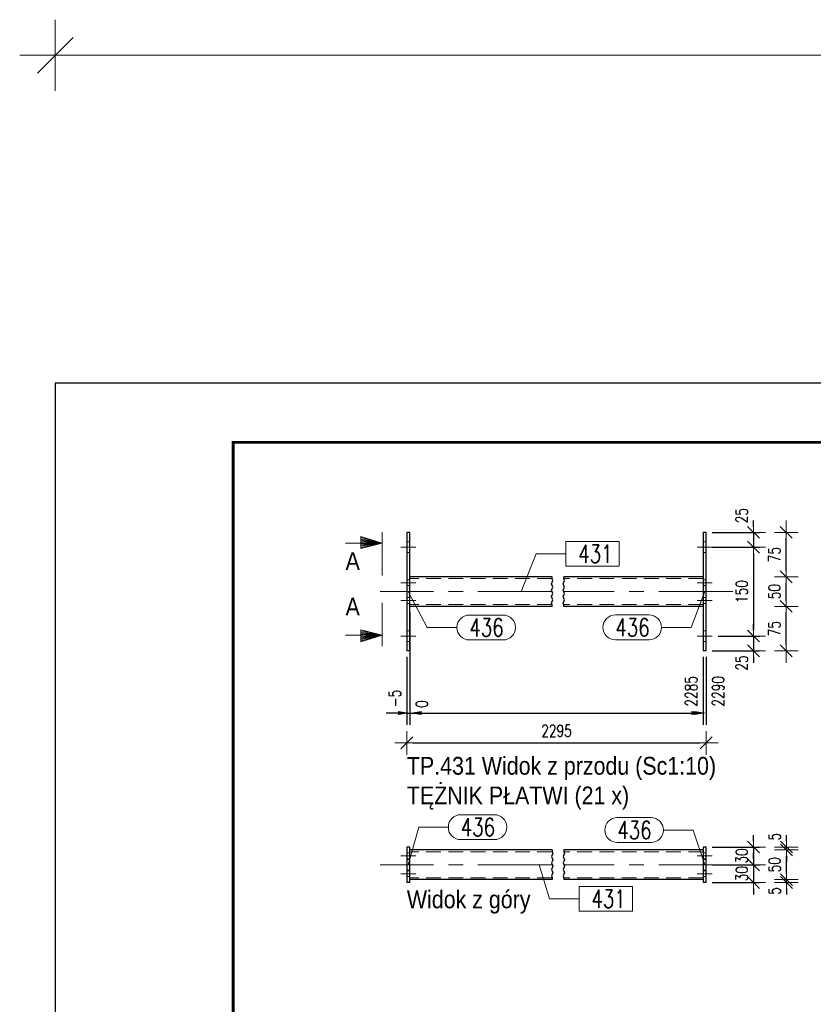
# Model space of a CAD drawing. Header units: millimetres. Extents: x -875 to -363, y 16471 to 16844.
# Tile 9 of 15: x -875 to -741, y 16663 to 16830. Entities that reach past the tile are written whole.
import ezdxf
from ezdxf.enums import TextEntityAlignment as Align

# ---------------------------------------------------------------- set-up
doc = ezdxf.new("R2010")
doc.units = ezdxf.units.MM
doc.header["$LTSCALE"] = 10
doc.linetypes.add('HIDDEN', pattern=[0.375, 0.25, -0.125])
doc.linetypes.add('MITTE', pattern=[2, 1.25, -0.25, 0.25, -0.25])
doc.layers.get('Defpoints').update_dxf_attribs({"color": 1})
doc.layers.add('_FORMATKA', color=8, linetype='Continuous', plot=False)
for name, color, linetype, lineweight in [('_RAMKA', 7, 'Continuous', 35), ('PS_DIM', 4, 'Continuous', 13), ('PS_Hidden', 2, 'HIDDEN', 9), ('PS_Mid', 5, 'MITTE', 15), ('PS_Pos', 1, 'Continuous', 15), ('PS_Shape', 161, 'Continuous', 30), ('PS_SOLID', 7, 'Continuous', 30), ('PS_TEXT', 3, 'Continuous', 18)]:
    doc.layers.add(name, color=color, linetype=linetype, lineweight=lineweight)
doc.styles.add('gil', font='txt', dxfattribs={"width": 0.9})
doc.styles.add('ROMANS', font='romans.shx', dxfattribs={"width": 0.8})
doc.styles.add('simplex', font='simplex.shx', dxfattribs={"width": 0.75})
doc.dimstyles.new('1_10_GŁ_DS1-LS10', dxfattribs={"dimtxt": 2, "dimasz": 2, "dimexe": 2, "dimexo": 1, "dimgap": 1, "dimtad": 1, "dimjust": 4, "dimdec": 0, "dimlfac": 10, "dimtxsty": 'simplex', "dimblk1": 'NONE', "dimsah": 1, "dimcen": 2, "dimclrd": 256, "dimclre": 256, "dimclrt": 3, "dimadec": 1, "dimazin": 0, "dimtfac": 1, "dimtdec": 0, "dimtmove": 2, "dimatfit": 3, "dimfxl": 1, "dimarcsym": 0})
doc.dimstyles.new('1_10_PRZ', dxfattribs={"dimtxt": 2, "dimasz": 1, "dimexe": 2, "dimexo": 5, "dimgap": 1, "dimtad": 1, "dimdec": 0, "dimlfac": 10, "dimtxsty": 'simplex', "dimblk": 'dimznak', "dimcen": 2, "dimse1": 1, "dimse2": 1, "dimclrt": 3, "dimadec": 1, "dimazin": 0, "dimtfac": 1, "dimtdec": 0, "dimtix": 1, "dimtmove": 2, "dimatfit": 3, "dimldrblk": 'dim-grot', "dimfxl": 1, "dimarcsym": 0})
doc.dimstyles.new('1_10_PRZ_DS1-LS10', dxfattribs={"dimtxt": 2, "dimasz": 1, "dimexe": 2, "dimexo": 5, "dimgap": 1, "dimtad": 1, "dimdec": 0, "dimlfac": 10, "dimtxsty": 'simplex', "dimblk": 'dimznak', "dimcen": 2, "dimse1": 1, "dimse2": 1, "dimclrt": 3, "dimadec": 1, "dimazin": 0, "dimtfac": 1, "dimtdec": 0, "dimtix": 1, "dimtmove": 2, "dimatfit": 3, "dimldrblk": 'dim-grot', "dimfxl": 1, "dimarcsym": 0})
doc.dimstyles.new('1_10_SC', dxfattribs={"dimtxt": 2, "dimasz": 1, "dimexe": 1, "dimexo": 1, "dimgap": 1, "dimtad": 1, "dimdec": 0, "dimlfac": 10, "dimtxsty": 'simplex', "dimblk": 'dimznak', "dimcen": 2, "dimclrd": 256, "dimclre": 256, "dimclrt": 3, "dimadec": 1, "dimazin": 0, "dimtfac": 1, "dimtdec": 0, "dimtix": 1, "dimtmove": 2, "dimatfit": 3, "dimldrblk": 'dim-grot', "dimfxl": 1, "dimarcsym": 0})

# ---------------------------------------------------------------- blocks, each defined once
blk = doc.blocks.new('dimznak')
at = {"color": 0}
for points in [[(0, 2), (0, -2)], [(-2, 0), (2, 0)]]:
    blk.add_lwpolyline(points, dxfattribs=at)
at = {"color": 2}
blk.add_lwpolyline([(1, 1), (-1, -1)], dxfattribs=at)
blk = doc.blocks.new('*D19')
at = {"layer": 'Defpoints', "color": 0, "transparency": 16777216}
for p in [(-809.87, 16723.1), (-759.37, 16723.1), (-759.37, 16707.57)]:
    blk.add_point(p, dxfattribs=at)
at = {"layer": 'PS_DIM', "color": 0, "lineweight": -2, "transparency": 16777216}
blk.add_line((-808.87, 16707.57), (-760.37, 16707.57), dxfattribs=at)
at = {"layer": 'PS_DIM', "color": 0, "lineweight": -2, "transparency": 16777216, "rotation": 180}
blk.add_blockref('dimznak', (-809.87, 16707.57), dxfattribs=at)
at = {"layer": 'PS_DIM', "color": 0, "lineweight": -2, "transparency": 16777216}
blk.add_blockref('dimznak', (-759.37, 16707.57), dxfattribs=at)
at = {"layer": 'PS_DIM', "color": 3, "transparency": 16777216, "insert": (-784.62, 16709.61), "char_height": 2, "attachment_point": 5, "style": 'simplex'}
blk.add_mtext('2295', dxfattribs=at)
blk = doc.blocks.new('dim-grot')
blk.add_hatch(color=256).paths.add_polyline_path([(0, 0), (-2, 0.5), (-2, -0.5)])
blk.add_lwpolyline([(0, 0), (-2, 0.5), (-2, -0.5), (0, 0)])
blk = doc.blocks.new('Znacznik')
at = {"layer": 'PS_TEXT'}
for p, q in [((4454.27, 7147.33), (4450.22, 7148.54)), ((4450.22, 7148.54), (4450.22, 7146.32)), ((4454.27, 7147.33), (4450.22, 7148.34)), ((4454.27, 7147.33), (4450.22, 7148.14)), ((4454.27, 7147.33), (4450.22, 7147.94)), ((4454.27, 7141.25), (4454.27, 7149.35)), ((4454.27, 7147.33), (4447.39, 7147.33)), ((4454.27, 7147.33), (4450.22, 7147.73)), ((4454.27, 7147.33), (4450.22, 7147.53)), ((4454.27, 7147.33), (4450.22, 7146.32)), ((4454.27, 7147.33), (4450.22, 7146.52)), ((4454.27, 7147.33), (4450.22, 7146.72)), ((4454.27, 7147.33), (4450.22, 7147.13)), ((4454.27, 7147.33), (4450.22, 7146.92)), ((4454.27, 7147.33), (4450.22, 7147.33))]:
    blk.add_line(p, q, dxfattribs=at)
blk = doc.blocks.new('PRZEK3')
at = {"layer": 'PS_DIM', "color": 7, "xscale": -0.8999999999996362, "yscale": 0.8999999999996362, "zscale": 0.9, "rotation": 90}
blk.add_blockref('Znacznik', (202262.67, 15878.89), dxfattribs=at)
at = {"layer": 'PS_TEXT', "style": 'ROMANS', "width": 0.9, "flags": 4}
blk.add_attdef('PRZEKRÓJ', (195831.81, 11873.66), '', height=2.92, dxfattribs=at)
blk = doc.blocks.new('*D31')
at = {"layer": 'Defpoints', "color": 0, "transparency": 16777216}
for p in [(-759.37, 16743.1), (-759.37, 16740.6), (-751.37, 16740.6)]:
    blk.add_point(p, dxfattribs=at)
at = {"layer": 'PS_DIM', "lineweight": -2, "transparency": 16777216}
for p, q in [((-751.37, 16744.1), (-751.37, 16745.1)), ((-758.37, 16743.1), (-750.37, 16743.1)), ((-751.37, 16743.1), (-751.37, 16740.6)), ((-758.37, 16740.6), (-750.37, 16740.6)), ((-751.37, 16739.6), (-751.37, 16738.6))]:
    blk.add_line(p, q, dxfattribs=at)
for p, rotation in [((-751.37, 16743.1), 270), ((-751.37, 16740.6), 90)]:
    blk.add_blockref('dimznak', p, dxfattribs=dict(at, rotation=rotation))
at = {"layer": 'PS_DIM', "color": 3, "transparency": 16777216, "insert": (-753.37, 16745.93), "char_height": 2, "attachment_point": 5, "rotation": 90, "style": 'simplex'}
blk.add_mtext('25', dxfattribs=at)
blk = doc.blocks.new('*D32')
at = {"layer": 'Defpoints', "color": 0, "transparency": 16777216}
for p in [(-759.37, 16740.6), (-758.37, 16725.6), (-751.37, 16725.6)]:
    blk.add_point(p, dxfattribs=at)
at = {"layer": 'PS_DIM', "lineweight": -2, "transparency": 16777216}
for p, q in [((-758.37, 16740.6), (-750.37, 16740.6)), ((-751.37, 16739.6), (-751.37, 16726.6)), ((-757.37, 16725.6), (-750.37, 16725.6))]:
    blk.add_line(p, q, dxfattribs=at)
for p, rotation in [((-751.37, 16740.6), 90), ((-751.37, 16725.6), 270)]:
    blk.add_blockref('dimznak', p, dxfattribs=dict(at, rotation=rotation))
at = {"layer": 'PS_DIM', "color": 3, "transparency": 16777216, "insert": (-753.37, 16733.1), "char_height": 2, "attachment_point": 5, "rotation": 90, "style": 'simplex'}
blk.add_mtext('150', dxfattribs=at)
blk = doc.blocks.new('*D33')
at = {"layer": 'Defpoints', "color": 0, "transparency": 16777216}
for p in [(-758.37, 16725.6), (-759.37, 16723.1), (-751.37, 16723.1)]:
    blk.add_point(p, dxfattribs=at)
at = {"layer": 'PS_DIM', "lineweight": -2, "transparency": 16777216}
for p, q in [((-751.37, 16726.6), (-751.37, 16727.6)), ((-757.37, 16725.6), (-750.37, 16725.6)), ((-751.37, 16725.6), (-751.37, 16723.1)), ((-758.37, 16723.1), (-750.37, 16723.1)), ((-751.37, 16722.1), (-751.37, 16721.1))]:
    blk.add_line(p, q, dxfattribs=at)
for p, rotation in [((-751.37, 16725.6), 270), ((-751.37, 16723.1), 90)]:
    blk.add_blockref('dimznak', p, dxfattribs=dict(at, rotation=rotation))
at = {"layer": 'PS_DIM', "color": 3, "transparency": 16777216, "insert": (-753.37, 16721.06), "char_height": 2, "attachment_point": 5, "rotation": 90, "style": 'simplex'}
blk.add_mtext('25', dxfattribs=at)
blk = doc.blocks.new('*D34')
at = {"layer": 'Defpoints', "color": 0, "transparency": 16777216}
for p in [(-759.87, 16730.6), (-745.86, 16730.6), (-759.87, 16723.1)]:
    blk.add_point(p, dxfattribs=at)
at = {"layer": 'PS_DIM', "color": 0, "lineweight": -2, "transparency": 16777216}
blk.add_line((-745.86, 16724.1), (-745.86, 16729.6), dxfattribs=at)
for p, rotation in [((-745.86, 16730.6), 90), ((-745.86, 16723.1), 270)]:
    blk.add_blockref('dimznak', p, dxfattribs=dict(at, rotation=rotation))
at = {"layer": 'PS_DIM', "color": 3, "transparency": 16777216, "insert": (-747.86, 16726.85), "char_height": 2, "attachment_point": 5, "rotation": 90, "style": 'simplex'}
blk.add_mtext('75', dxfattribs=at)
blk = doc.blocks.new('*D35')
at = {"layer": 'Defpoints', "color": 0, "transparency": 16777216}
for p in [(-759.87, 16735.6), (-745.86, 16735.6), (-759.87, 16730.6)]:
    blk.add_point(p, dxfattribs=at)
at = {"layer": 'PS_DIM', "color": 0, "lineweight": -2, "transparency": 16777216}
blk.add_line((-745.86, 16731.6), (-745.86, 16734.6), dxfattribs=at)
for p, rotation in [((-745.86, 16735.6), 90), ((-745.86, 16730.6), 270)]:
    blk.add_blockref('dimznak', p, dxfattribs=dict(at, rotation=rotation))
at = {"layer": 'PS_DIM', "color": 3, "transparency": 16777216, "insert": (-747.86, 16733.1), "char_height": 2, "attachment_point": 5, "rotation": 90, "style": 'simplex'}
blk.add_mtext('50', dxfattribs=at)
blk = doc.blocks.new('*D36')
at = {"layer": 'Defpoints', "color": 0, "transparency": 16777216}
for p in [(-759.87, 16743.1), (-745.86, 16743.1), (-759.87, 16735.6)]:
    blk.add_point(p, dxfattribs=at)
at = {"layer": 'PS_DIM', "color": 0, "lineweight": -2, "transparency": 16777216}
blk.add_line((-745.86, 16736.6), (-745.86, 16742.1), dxfattribs=at)
for p, rotation in [((-745.86, 16743.1), 90), ((-745.86, 16735.6), 270)]:
    blk.add_blockref('dimznak', p, dxfattribs=dict(at, rotation=rotation))
at = {"layer": 'PS_DIM', "color": 3, "transparency": 16777216, "insert": (-747.86, 16739.35), "char_height": 2, "attachment_point": 5, "rotation": 90, "style": 'simplex'}
blk.add_mtext('75', dxfattribs=at)
blk = doc.blocks.new('*D37')
at = {"layer": 'Defpoints', "color": 0, "transparency": 16777216}
for p in [(-759.37, 16689.99), (-759.37, 16686.99, -2.5), (-751.37, 16686.99)]:
    blk.add_point(p, dxfattribs=at)
at = {"layer": 'PS_DIM', "lineweight": -2, "transparency": 16777216}
for p, q in [((-751.37, 16690.99), (-751.37, 16691.99)), ((-758.37, 16689.99), (-750.37, 16689.99)), ((-751.37, 16689.99), (-751.37, 16686.99)), ((-758.37, 16686.99), (-750.37, 16686.99)), ((-751.37, 16685.99), (-751.37, 16684.99))]:
    blk.add_line(p, q, dxfattribs=at)
for p, rotation in [((-751.37, 16689.99), 270), ((-751.37, 16686.99), 90)]:
    blk.add_blockref('dimznak', p, dxfattribs=dict(at, rotation=rotation))
at = {"layer": 'PS_DIM', "color": 3, "transparency": 16777216, "insert": (-753.37, 16688.49), "char_height": 2, "attachment_point": 5, "rotation": 90, "style": 'simplex'}
blk.add_mtext('30', dxfattribs=at)
blk = doc.blocks.new('*D38')
at = {"layer": 'Defpoints', "color": 0, "transparency": 16777216}
for p in [(-759.37, 16686.99, -2.5), (-759.37, 16683.99), (-751.37, 16683.99)]:
    blk.add_point(p, dxfattribs=at)
at = {"layer": 'PS_DIM', "lineweight": -2, "transparency": 16777216}
for p, q in [((-751.37, 16687.99), (-751.37, 16688.99)), ((-758.37, 16686.99), (-750.37, 16686.99)), ((-751.37, 16686.99), (-751.37, 16683.99)), ((-758.37, 16683.99), (-750.37, 16683.99)), ((-751.37, 16682.99), (-751.37, 16681.99))]:
    blk.add_line(p, q, dxfattribs=at)
for p, rotation in [((-751.37, 16686.99), 270), ((-751.37, 16683.99), 90)]:
    blk.add_blockref('dimznak', p, dxfattribs=dict(at, rotation=rotation))
at = {"layer": 'PS_DIM', "color": 3, "transparency": 16777216, "insert": (-753.37, 16685.49), "char_height": 2, "attachment_point": 5, "rotation": 90, "style": 'simplex'}
blk.add_mtext('30', dxfattribs=at)
blk = doc.blocks.new('*D39')
at = {"layer": 'Defpoints', "color": 0, "transparency": 16777216}
for p in [(-759.87, 16684.49), (-759.87, 16683.99), (-745.82, 16684.49)]:
    blk.add_point(p, dxfattribs=at)
at = {"layer": 'PS_DIM', "color": 0, "lineweight": -2, "transparency": 16777216}
for p, q in [((-745.82, 16685.49), (-745.82, 16686.49)), ((-745.82, 16683.99), (-745.82, 16684.49)), ((-745.82, 16682.99), (-745.82, 16681.99))]:
    blk.add_line(p, q, dxfattribs=at)
for p, rotation in [((-745.82, 16684.49), 270), ((-745.82, 16683.99), 90)]:
    blk.add_blockref('dimznak', p, dxfattribs=dict(at, rotation=rotation))
at = {"layer": 'PS_DIM', "color": 3, "transparency": 16777216, "insert": (-747.82, 16682.57), "char_height": 2, "attachment_point": 5, "rotation": 90, "style": 'simplex'}
blk.add_mtext('5', dxfattribs=at)
blk = doc.blocks.new('*D40')
at = {"layer": 'Defpoints', "color": 0, "transparency": 16777216}
for p in [(-759.87, 16689.49), (-745.82, 16689.49), (-759.87, 16684.49)]:
    blk.add_point(p, dxfattribs=at)
at = {"layer": 'PS_DIM', "color": 0, "lineweight": -2, "transparency": 16777216}
blk.add_line((-745.82, 16685.49), (-745.82, 16688.49), dxfattribs=at)
for p, rotation in [((-745.82, 16689.49), 90), ((-745.82, 16684.49), 270)]:
    blk.add_blockref('dimznak', p, dxfattribs=dict(at, rotation=rotation))
at = {"layer": 'PS_DIM', "color": 3, "transparency": 16777216, "insert": (-747.82, 16686.99), "char_height": 2, "attachment_point": 5, "rotation": 90, "style": 'simplex'}
blk.add_mtext('50', dxfattribs=at)
blk = doc.blocks.new('*D41')
at = {"layer": 'Defpoints', "color": 0, "transparency": 16777216}
for p in [(-759.37, 16689.99), (-745.82, 16689.99), (-759.87, 16689.49)]:
    blk.add_point(p, dxfattribs=at)
at = {"layer": 'PS_DIM', "color": 0, "lineweight": -2, "transparency": 16777216}
for p, q in [((-745.82, 16690.99), (-745.82, 16691.99)), ((-745.82, 16689.49), (-745.82, 16689.99)), ((-745.82, 16688.49), (-745.82, 16687.49))]:
    blk.add_line(p, q, dxfattribs=at)
for p, rotation in [((-745.82, 16689.99), 270), ((-745.82, 16689.49), 90)]:
    blk.add_blockref('dimznak', p, dxfattribs=dict(at, rotation=rotation))
at = {"layer": 'PS_DIM', "color": 3, "transparency": 16777216, "insert": (-747.82, 16691.73), "char_height": 2, "attachment_point": 5, "rotation": 90, "style": 'simplex'}
blk.add_mtext('5', dxfattribs=at)
blk = doc.blocks.new('*D173')
at = {"layer": 'Defpoints', "color": 0, "transparency": 16777216}
for p in [(-809.37, 16730.6), (-809.87, 16723.1), (-809.37, 16712.6)]:
    blk.add_point(p, dxfattribs=at)
at = {"layer": 'PS_DIM', "lineweight": -2, "transparency": 16777216}
for p, q in [((-809.37, 16729.6), (-809.37, 16710.6)), ((-809.87, 16722.1), (-809.87, 16710.6)), ((-809.87, 16712.6), (-811.87, 16712.6)), ((-809.87, 16712.6), (-809.37, 16712.6)), ((-807.37, 16712.6), (-805.37, 16712.6))]:
    blk.add_line(p, q, dxfattribs=at)
at = {"layer": 'PS_DIM', "transparency": 16777216}
blk.add_solid([(-807.37, 16712.94), (-807.37, 16712.27), (-809.37, 16712.6)], dxfattribs=at)
at = {"layer": 'PS_DIM', "color": 3, "transparency": 16777216, "insert": (-811.89, 16715.05), "char_height": 2, "attachment_point": 5, "rotation": 90, "style": 'simplex'}
blk.add_mtext('-5', dxfattribs=at)
blk = doc.blocks.new('_None')
blk = doc.blocks.new('*D174')
at = {"layer": 'Defpoints', "color": 0, "transparency": 16777216}
for p in [(-809.37, 16730.6), (-809.37, 16723.1), (-809.37, 16712.6)]:
    blk.add_point(p, dxfattribs=at)
at = {"layer": 'PS_DIM', "lineweight": -2, "transparency": 16777216}
for p, q in [((-809.37, 16729.6), (-809.37, 16710.6)), ((-809.37, 16722.1), (-809.37, 16710.6)), ((-811.37, 16712.6), (-813.37, 16712.6)), ((-809.37, 16712.6), (-807.37, 16712.6))]:
    blk.add_line(p, q, dxfattribs=at)
at = {"layer": 'PS_DIM', "transparency": 16777216}
blk.add_solid([(-811.37, 16712.94), (-811.37, 16712.27), (-809.37, 16712.6)], dxfattribs=at)
at = {"layer": 'PS_DIM', "color": 3, "transparency": 16777216, "insert": (-807.35, 16714.12), "char_height": 2, "attachment_point": 5, "rotation": 90, "style": 'simplex'}
blk.add_mtext('0', dxfattribs=at)
blk = doc.blocks.new('*D175')
at = {"layer": 'Defpoints', "color": 0, "transparency": 16777216}
for p in [(-809.37, 16730.6), (-759.87, 16723.1), (-759.87, 16712.6)]:
    blk.add_point(p, dxfattribs=at)
at = {"layer": 'PS_DIM', "lineweight": -2, "transparency": 16777216}
for p, q in [((-809.37, 16729.6), (-809.37, 16710.6)), ((-759.87, 16722.1), (-759.87, 16710.6)), ((-809.37, 16712.6), (-761.87, 16712.6))]:
    blk.add_line(p, q, dxfattribs=at)
at = {"layer": 'PS_DIM', "transparency": 16777216}
blk.add_solid([(-761.87, 16712.94), (-761.87, 16712.27), (-759.87, 16712.6)], dxfattribs=at)
at = {"layer": 'PS_DIM', "color": 3, "transparency": 16777216, "insert": (-761.89, 16716.27), "char_height": 2, "attachment_point": 5, "rotation": 90, "style": 'simplex'}
blk.add_mtext('2285', dxfattribs=at)
blk = doc.blocks.new('*D176')
at = {"layer": 'Defpoints', "color": 0, "transparency": 16777216}
for p in [(-809.37, 16730.6), (-759.37, 16723.1), (-759.37, 16712.6)]:
    blk.add_point(p, dxfattribs=at)
at = {"layer": 'PS_DIM', "lineweight": -2, "transparency": 16777216}
for p, q in [((-809.37, 16729.6), (-809.37, 16710.6)), ((-759.37, 16722.1), (-759.37, 16710.6)), ((-809.37, 16712.6), (-761.37, 16712.6))]:
    blk.add_line(p, q, dxfattribs=at)
at = {"layer": 'PS_DIM', "transparency": 16777216}
blk.add_solid([(-761.37, 16712.94), (-761.37, 16712.27), (-759.37, 16712.6)], dxfattribs=at)
at = {"layer": 'PS_DIM', "color": 3, "transparency": 16777216, "insert": (-757.35, 16716.27), "char_height": 2, "attachment_point": 5, "rotation": 90, "style": 'simplex'}
blk.add_mtext('2290', dxfattribs=at)
blk = doc.blocks.new('*D183')
at = {"color": 252, "lineweight": -2, "transparency": 16777216}
blk.add_line((-497, 352.33), (-3, 352.33), dxfattribs=at)
at = {"layer": 'Defpoints', "color": 0, "transparency": 16777216}
for p in [(0, 352.33), (-500, 297), (0, 297)]:
    blk.add_point(p, dxfattribs=at)
at = {"color": 252, "lineweight": -2, "transparency": 16777216, "xscale": 3, "yscale": 3, "zscale": 3, "rotation": 180}
blk.add_blockref('dimznak', (-500, 352.33), dxfattribs=at)
at = {"color": 252, "lineweight": -2, "transparency": 16777216, "xscale": 3, "yscale": 3, "zscale": 3}
blk.add_blockref('dimznak', (0, 352.33), dxfattribs=at)
at = {"color": 252, "transparency": 16777216, "insert": (-250, 362.83), "char_height": 15, "attachment_point": 5, "style": 'simplex'}
blk.add_mtext('500', dxfattribs=at)
blk = doc.blocks.new('*X192')
at = {"color": 1}
for p, q in [((-785.48, 16734.41), (-785.25, 16734.95)), ((-785.37, 16735.23), (-785.37, 16735.6)), ((-785.25, 16734.95), (-785.37, 16735.23)), ((-783.48, 16734.41), (-783.25, 16734.95)), ((-783.37, 16735.23), (-783.37, 16735.6)), ((-783.25, 16734.95), (-783.37, 16735.23)), ((-785.25, 16733.87), (-785.48, 16734.41)), ((-785.48, 16733.33), (-785.25, 16733.87)), ((-785.25, 16732.79), (-785.48, 16733.33)), ((-783.25, 16733.87), (-783.48, 16734.41)), ((-783.48, 16733.33), (-783.25, 16733.87)), ((-783.25, 16732.79), (-783.48, 16733.33)), ((-785.48, 16732.25), (-785.25, 16732.79)), ((-785.25, 16731.7), (-785.48, 16732.25)), ((-785.48, 16731.16), (-785.25, 16731.7)), ((-783.48, 16732.25), (-783.25, 16732.79)), ((-783.25, 16731.7), (-783.48, 16732.25)), ((-783.48, 16731.16), (-783.25, 16731.7)), ((-785.37, 16730.89), (-785.48, 16731.16)), ((-785.37, 16730.6), (-785.37, 16730.89)), ((-783.37, 16730.89), (-783.48, 16731.16)), ((-783.37, 16730.6), (-783.37, 16730.89))]:
    blk.add_line(p, q, dxfattribs=at)
at = {"layer": 'PS_Hidden', "color": 2, "linetype": 'HIDDEN'}
for p, q in [((-809.87, 16741.5), (-809.37, 16741.5)), ((-759.87, 16741.5), (-759.37, 16741.5)), ((-809.87, 16739.7), (-809.37, 16739.7)), ((-759.87, 16739.7), (-759.37, 16739.7)), ((-809.37, 16735.1), (-809.87, 16735.1)), ((-785.37, 16735.3), (-809.37, 16735.3)), ((-759.87, 16735.3), (-783.37, 16735.3)), ((-759.37, 16735.1), (-759.87, 16735.1)), ((-809.37, 16734.1), (-809.87, 16734.1)), ((-759.37, 16734.1), (-759.87, 16734.1)), ((-809.37, 16732.1), (-809.87, 16732.1)), ((-759.37, 16732.1), (-759.87, 16732.1)), ((-809.37, 16731.1), (-809.87, 16731.1)), ((-785.37, 16730.9), (-809.37, 16730.9)), ((-759.87, 16730.9), (-783.37, 16730.9)), ((-759.37, 16731.1), (-759.87, 16731.1)), ((-809.87, 16726.5), (-809.37, 16726.5)), ((-759.87, 16726.5), (-759.37, 16726.5)), ((-809.87, 16724.7), (-809.37, 16724.7)), ((-759.87, 16724.7), (-759.37, 16724.7))]:
    blk.add_line(p, q, dxfattribs=at)
at = {"layer": 'PS_Mid', "color": 5, "linetype": 'MITTE'}
for p, q in [((-808.37, 16740.6), (-810.87, 16740.6)), ((-758.37, 16740.6), (-760.87, 16740.6)), ((-785.37, 16733.1), (-814.37, 16733.1)), ((-810.87, 16734.6), (-808.37, 16734.6)), ((-754.87, 16733.1), (-783.37, 16733.1)), ((-760.87, 16734.6), (-758.37, 16734.6)), ((-810.87, 16731.6), (-808.37, 16731.6)), ((-760.87, 16731.6), (-758.37, 16731.6)), ((-808.37, 16725.6), (-810.87, 16725.6)), ((-758.37, 16725.6), (-760.87, 16725.6))]:
    blk.add_line(p, q, dxfattribs=at)
at = {"layer": 'PS_SOLID', "color": 7, "linetype": 'Continuous'}
for p, q in [((-809.87, 16743.1), (-809.87, 16723.1)), ((-809.37, 16743.1), (-809.87, 16743.1)), ((-809.37, 16723.1), (-809.37, 16743.1)), ((-759.87, 16743.1), (-759.87, 16723.1)), ((-759.37, 16743.1), (-759.87, 16743.1)), ((-759.37, 16723.1), (-759.37, 16743.1)), ((-785.37, 16735.6), (-809.37, 16735.6)), ((-759.87, 16735.6), (-783.37, 16735.6)), ((-785.37, 16730.6), (-809.37, 16730.6)), ((-759.87, 16730.6), (-783.37, 16730.6)), ((-809.37, 16723.1), (-809.87, 16723.1)), ((-759.37, 16723.1), (-759.87, 16723.1))]:
    blk.add_line(p, q, dxfattribs=at)
blk = doc.blocks.new('*X194')
at = {"color": 1}
for p, q in [((-774.03, 16741.57), (-783.05, 16741.57)), ((-783.05, 16741.57), (-783.05, 16737.37)), ((-774.03, 16737.37), (-774.03, 16741.57)), ((-790.59, 16733.1), (-788.05, 16739.47)), ((-788.05, 16739.47), (-783.05, 16739.47)), ((-783.05, 16737.37), (-774.03, 16737.37))]:
    blk.add_line(p, q, dxfattribs=at)
at = {"color": 30, "style": 'simplex', "width": 0.75}
blk.add_text('431', height=3, dxfattribs=at).set_placement((-780.95, 16737.97))
blk = doc.blocks.new('*X195')
at = {"color": 1}
for p, q in [((-759.62, 16733.1), (-761.91, 16727.05)), ((-774.69, 16729.15), (-769.01, 16729.15)), ((-766.91, 16727.05), (-761.91, 16727.05)), ((-774.69, 16724.95), (-769.01, 16724.95))]:
    blk.add_line(p, q, dxfattribs=at)
for centre, start, end in [((-774.69, 16727.05), 90, 270), ((-769.01, 16727.05), 270, 90)]:
    blk.add_arc(centre, 2.1, start, end, dxfattribs=at)
at = {"color": 30, "style": 'simplex', "width": 0.75}
blk.add_text('436', height=3, dxfattribs=at).set_placement((-774.69, 16725.55))
blk = doc.blocks.new('*X196')
at = {"color": 1}
for p, q in [((-809.62, 16733.1), (-806.42, 16727.04)), ((-799.32, 16729.14), (-793.64, 16729.14)), ((-806.42, 16727.04), (-801.42, 16727.04)), ((-799.32, 16724.94), (-793.64, 16724.94))]:
    blk.add_line(p, q, dxfattribs=at)
for centre, start, end in [((-799.32, 16727.04), 90, 270), ((-793.64, 16727.04), 270, 90)]:
    blk.add_arc(centre, 2.1, start, end, dxfattribs=at)
at = {"color": 30, "style": 'simplex', "width": 0.75}
blk.add_text('436', height=3, dxfattribs=at).set_placement((-799.32, 16725.54))
blk = doc.blocks.new('*X197')
at = {"color": 3, "style": 'gil', "width": 0.9}
for s, p in [('TP.431 Widok z przodu (Sc1:10)', (-809.87, 16702.2)), ('TĘŻNIK PŁATWI (21 x)', (-809.87, 16697.2))]:
    blk.add_text(s, height=3, dxfattribs=at).set_placement(p)
blk = doc.blocks.new('*X199')
at = {"color": 1}
for p, q in [((-785.25, 16688.93), (-785.48, 16688.38)), ((-785.48, 16688.38), (-785.25, 16687.84)), ((-785.37, 16689.49), (-785.37, 16689.2)), ((-785.37, 16689.2), (-785.25, 16688.93)), ((-783.25, 16688.93), (-783.48, 16688.38)), ((-783.48, 16688.38), (-783.25, 16687.84)), ((-783.37, 16689.49), (-783.37, 16689.2)), ((-783.37, 16689.2), (-783.25, 16688.93)), ((-785.25, 16687.84), (-785.48, 16687.3)), ((-785.48, 16687.3), (-785.25, 16686.76)), ((-785.25, 16686.76), (-785.48, 16686.22)), ((-783.25, 16687.84), (-783.48, 16687.3)), ((-783.48, 16687.3), (-783.25, 16686.76)), ((-783.25, 16686.76), (-783.48, 16686.22)), ((-785.48, 16686.22), (-785.25, 16685.68)), ((-785.25, 16685.68), (-785.48, 16685.13)), ((-785.48, 16685.13), (-785.37, 16684.86)), ((-785.37, 16684.86), (-785.37, 16684.49)), ((-783.48, 16686.22), (-783.25, 16685.68)), ((-783.25, 16685.68), (-783.48, 16685.13)), ((-783.48, 16685.13), (-783.37, 16684.86)), ((-783.37, 16684.86), (-783.37, 16684.49))]:
    blk.add_line(p, q, dxfattribs=at)
at = {"layer": 'PS_Hidden', "color": 2, "linetype": 'HIDDEN'}
for p, q in [((-809.37, 16688.99), (-809.87, 16688.99)), ((-785.37, 16689.19), (-809.37, 16689.19)), ((-759.87, 16689.19), (-783.37, 16689.19)), ((-759.37, 16688.99), (-759.87, 16688.99)), ((-809.37, 16687.99), (-809.87, 16687.99)), ((-809.87, 16687.89), (-809.37, 16687.89)), ((-759.37, 16687.99), (-759.87, 16687.99)), ((-759.87, 16687.89), (-759.37, 16687.89)), ((-809.87, 16686.09), (-809.37, 16686.09)), ((-809.37, 16685.99), (-809.87, 16685.99)), ((-809.37, 16684.99), (-809.87, 16684.99)), ((-759.87, 16686.09), (-759.37, 16686.09)), ((-759.37, 16685.99), (-759.87, 16685.99)), ((-759.37, 16684.99), (-759.87, 16684.99)), ((-785.37, 16684.79), (-809.37, 16684.79)), ((-759.87, 16684.79), (-783.37, 16684.79))]:
    blk.add_line(p, q, dxfattribs=at)
at = {"layer": 'PS_Mid', "color": 5, "linetype": 'MITTE'}
for p, q in [((-810.87, 16688.49), (-808.37, 16688.49)), ((-760.87, 16688.49), (-758.37, 16688.49)), ((-785.37, 16686.99), (-814.37, 16686.99)), ((-808.37, 16686.99), (-810.87, 16686.99)), ((-808.37, 16686.99), (-810.87, 16686.99)), ((-754.87, 16686.99), (-783.37, 16686.99)), ((-758.37, 16686.99), (-760.87, 16686.99)), ((-758.37, 16686.99), (-760.87, 16686.99)), ((-810.87, 16685.49), (-808.37, 16685.49)), ((-760.87, 16685.49), (-758.37, 16685.49))]:
    blk.add_line(p, q, dxfattribs=at)
at = {"layer": 'PS_SOLID', "color": 7, "linetype": 'Continuous'}
for p, q in [((-809.87, 16689.99), (-809.87, 16683.99)), ((-809.37, 16689.99), (-809.87, 16689.99)), ((-809.37, 16683.99), (-809.37, 16689.99)), ((-759.87, 16689.99), (-759.87, 16683.99)), ((-759.37, 16689.99), (-759.87, 16689.99)), ((-759.37, 16683.99), (-759.37, 16689.99)), ((-785.37, 16689.49), (-809.37, 16689.49)), ((-759.87, 16689.49), (-783.37, 16689.49)), ((-809.37, 16683.99), (-809.87, 16683.99)), ((-785.37, 16684.49), (-809.37, 16684.49)), ((-759.87, 16684.49), (-783.37, 16684.49)), ((-759.37, 16683.99), (-759.87, 16683.99))]:
    blk.add_line(p, q, dxfattribs=at)
blk = doc.blocks.new('*X201')
at = {"color": 1}
for p, q in [((-787.52, 16686.99), (-785.82, 16681.25)), ((-771.8, 16683.35), (-780.82, 16683.35)), ((-780.82, 16683.35), (-780.82, 16679.15)), ((-771.8, 16679.15), (-771.8, 16683.35)), ((-785.82, 16681.25), (-780.82, 16681.25)), ((-780.82, 16679.15), (-771.8, 16679.15))]:
    blk.add_line(p, q, dxfattribs=at)
at = {"color": 30, "style": 'simplex', "width": 0.75}
blk.add_text('431', height=3, dxfattribs=at).set_placement((-778.72, 16679.75))
blk = doc.blocks.new('*X202')
at = {"color": 1}
for p, q in [((-774.36, 16694.95), (-768.68, 16694.95)), ((-766.58, 16692.85), (-761.58, 16692.85)), ((-759.62, 16686.99), (-761.58, 16692.85)), ((-774.36, 16690.75), (-768.68, 16690.75))]:
    blk.add_line(p, q, dxfattribs=at)
for centre, start, end in [((-774.36, 16692.85), 90, 270), ((-768.68, 16692.85), 270, 90)]:
    blk.add_arc(centre, 2.1, start, end, dxfattribs=at)
at = {"color": 30, "style": 'simplex', "width": 0.75}
blk.add_text('436', height=3, dxfattribs=at).set_placement((-774.36, 16691.35))
blk = doc.blocks.new('*X203')
at = {"color": 1}
for p, q in [((-800.77, 16695.44), (-795.09, 16695.44)), ((-809.62, 16686.99), (-807.87, 16693.34)), ((-807.87, 16693.34), (-802.87, 16693.34)), ((-800.77, 16691.24), (-795.09, 16691.24))]:
    blk.add_line(p, q, dxfattribs=at)
for centre, start, end in [((-800.77, 16693.34), 90, 270), ((-795.09, 16693.34), 270, 90)]:
    blk.add_arc(centre, 2.1, start, end, dxfattribs=at)
at = {"color": 30, "style": 'simplex', "width": 0.75}
blk.add_text('436', height=3, dxfattribs=at).set_placement((-800.77, 16691.84))
blk = doc.blocks.new('*X204')
at = {"color": 3, "style": 'gil', "width": 0.9}
blk.add_text('Widok z góry', height=3, dxfattribs=at).set_placement((-809.87, 16679.65))
blk = doc.blocks.new('*U181')
at = {"layer": '_FORMATKA', "lineweight": -3}
blk.add_lwpolyline([(-500, 0), (0, 0), (0, 297), (-500, 297)], close=True, dxfattribs=at)
at = {"layer": '_RAMKA', "lineweight": -3, "const_width": 0.5}
blk.add_lwpolyline([(-470, 10), (-10, 10), (-10, 287), (-470, 287)], close=True, dxfattribs=at)
dim = blk.add_linear_dim(base=(0, 352.33), p1=(-500, 297), p2=(0, 297), dimstyle='1_10_PRZ', override={"dimscale": 3, "dimtxt": 5, "dimlfac": 1, "dimclrd": 252, "dimclrt": 252})
dim.commit()
dim.dimension.update_dxf_attribs({"geometry": '*D183', "text_midpoint": (-250, 362.83)})

msp = doc.modelspace()

# ---------------------------------------------------------------- block references
at = {"layer": 'PS_DIM'}
msp.add_blockref('*U181', (-369.19, 16471.29), dxfattribs=at)
at = {"layer": 'PS_Pos'}
for name in ['*X194', '*X196', '*X195', '*X203', '*X202', '*X201']:
    msp.add_blockref(name, (0, 0), dxfattribs=at)
at = {"layer": 'PS_Shape', "color": 227}
for name in ['*X192', '*X199']:
    msp.add_blockref(name, (0, 0), dxfattribs=at)
at = {"layer": 'PS_TEXT'}
ref = msp.add_blockref('PRZEK3', (11056.03, 212571.37), dxfattribs=dict(at, xscale=-1, rotation=90))
ref.add_attrib('PRZEKRÓJ', 'A', dxfattribs={"height": 3, "style": 'gil', "width": 0.9}).set_placement((-820.21, 16735.85), align=Align.BOTTOM_LEFT)
ref = msp.add_blockref('PRZEK3', (11056.03, -179104.35), dxfattribs=dict(at, rotation=90))
ref.add_attrib('PRZEKRÓJ', 'A', dxfattribs={"height": 3, "style": 'gil', "width": 0.9}).set_placement((-820.21, 16728.17), align=Align.BOTTOM_LEFT)
for name in ['*X197', '*X204']:
    msp.add_blockref(name, (0, 0), dxfattribs=at)

# ---------------------------------------------------------------- dimensions: what is measured, and where the dimension line sits
at = {"layer": 'PS_DIM'}
for base, p1, p2, dimstyle, picture, middle in [((-751.37, 16740.6), (-759.37, 16743.1), (-759.37, 16740.6), '1_10_SC', '*D31', (-753.37, 16745.93)), ((-751.37, 16723.1), (-758.37, 16725.6), (-759.37, 16723.1), '1_10_SC', '*D33', (-753.37, 16721.06)), ((-745.82, 16689.99), (-759.87, 16689.49), (-759.37, 16689.99), '1_10_PRZ', '*D41', (-747.82, 16691.73)), ((-745.82, 16684.49), (-759.87, 16683.99), (-759.87, 16684.49), '1_10_PRZ', '*D39', (-747.82, 16682.57))]:
    dim = msp.add_linear_dim(base=base, p1=p1, p2=p2, angle=90, dimstyle=dimstyle, dxfattribs=at)
    dim.commit()
    dim.dimension.update_dxf_attribs({"geometry": picture, "text_midpoint": middle, "dimtype": 128})
for base, p1, p2, dimstyle, picture, middle in [((-745.86, 16743.1), (-759.87, 16735.6), (-759.87, 16743.1), '1_10_PRZ', '*D36', (-747.86, 16739.35)), ((-751.37, 16725.6), (-759.37, 16740.6), (-758.37, 16725.6), '1_10_SC', '*D32', (-753.37, 16733.1)), ((-745.86, 16735.6), (-759.87, 16730.6), (-759.87, 16735.6), '1_10_PRZ', '*D35', (-747.86, 16733.1)), ((-745.86, 16730.6), (-759.87, 16723.1), (-759.87, 16730.6), '1_10_PRZ', '*D34', (-747.86, 16726.85)), ((-751.37, 16686.99), (-759.37, 16689.99), (-759.37, 16686.99, -2.5), '1_10_SC', '*D37', (-753.37, 16688.49)), ((-745.82, 16689.49), (-759.87, 16684.49), (-759.87, 16689.49), '1_10_PRZ', '*D40', (-747.82, 16686.99)), ((-751.37, 16683.99), (-759.37, 16686.99, -2.5), (-759.37, 16683.99), '1_10_SC', '*D38', (-753.37, 16685.49))]:
    dim = msp.add_linear_dim(base=base, p1=p1, p2=p2, angle=90, dimstyle=dimstyle, dxfattribs=at)
    dim.commit()
    dim.dimension.update_dxf_attribs({"geometry": picture, "text_midpoint": middle})
for base, p1, p2, text, picture, middle in [((-809.37, 16712.6), (-809.37, 16723.1), (-809.37, 16730.6), '0', '*D174', (-807.35, 16714.12)), ((-809.37, 16712.6), (-809.87, 16723.1), (-809.37, 16730.6), '-5', '*D173', (-811.89, 16715.05)), ((-759.87, 16712.6), (-809.37, 16730.6), (-759.87, 16723.1), '2285', '*D175', (-761.89, 16716.27)), ((-759.37, 16712.6), (-809.37, 16730.6), (-759.37, 16723.1), '2290', '*D176', (-757.35, 16716.27))]:
    dim = msp.add_linear_dim(base=base, p1=p1, p2=p2, text=text, dimstyle='1_10_GŁ_DS1-LS10', dxfattribs=at)
    dim.commit()
    dim.dimension.update_dxf_attribs({"geometry": picture, "text_midpoint": middle, "dimtype": 128, "text_rotation": 90})
dim = msp.add_linear_dim(base=(-759.37, 16707.57), p1=(-809.87, 16723.1), p2=(-759.37, 16723.1), text='2295', dimstyle='1_10_PRZ_DS1-LS10', dxfattribs=at)
dim.commit()
dim.dimension.update_dxf_attribs({"geometry": '*D19', "text_midpoint": (-784.62, 16709.61), "dimtype": 128})

doc.saveas('drawing.dxf')
